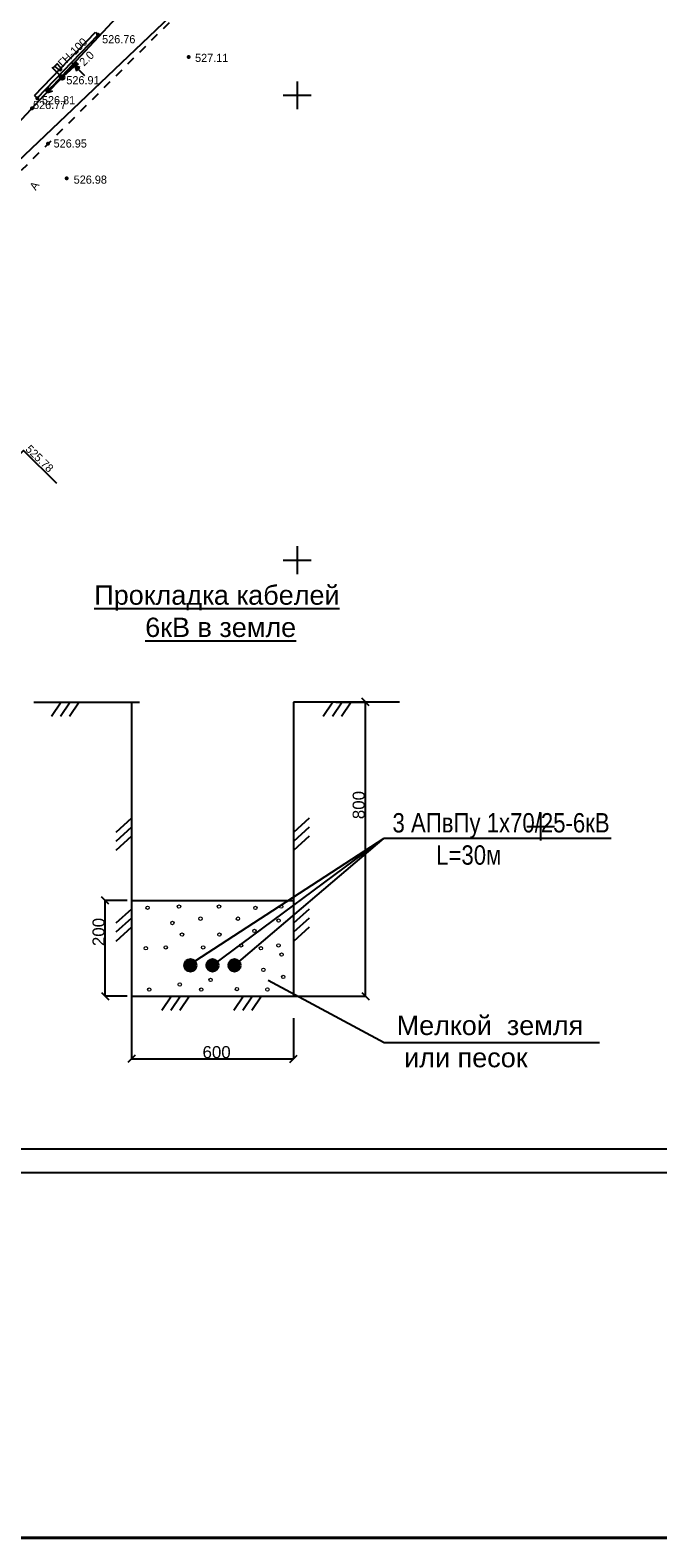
# Model space of a CAD drawing. Header units: millimetres. Extents: x -1128748 to 3035412, y -2195448 to -435774.
# Tile 24 of 160: x 498252 to 565793, y -1743863 to -1581707. Entities that reach past the tile are written whole.
import ezdxf

# ---------------------------------------------------------------- set-up
doc = ezdxf.new("R2010")
doc.units = ezdxf.units.MM
doc.linetypes.add('Д_ТРОТ_ТРУБА', pattern=[3, 1.5, -1.5])
doc.linetypes.add('ДОРОГИ_СТРОЯЩ', pattern=[9, 8, -1])
for name, color, linetype in [('(001) Сетка', 92, 'Continuous'), ('(004) Точки рельефа', 7, 'Continuous'), ('(004a) Точки рельефа (отк.)', 7, 'Continuous'), ('(007) Здания', 7, 'Continuous'), ('(013) Газ', 30, 'ИК_Газопровод -------г--------'), ('(022) Возд. Линии', 7, 'Continuous'), ('(025) Дорога', 7, 'Continuous'), ('(040) Ограда', 7, 'Continuous'), ('V-NODE-TEXT', 11, 'Continuous')]:
    doc.layers.add(name, color=color, linetype=linetype)
doc.layers.add('ВВГ 3х2.5', color=5, linetype='Continuous', lineweight=40)
doc.styles.add('BM-431', font='txt')
doc.styles.add('D-431', font='txt')
doc.styles.get("Standard").update_dxf_attribs({"font": 'arial.ttf'})
doc.styles.add('Tahoma', font='tahoma.ttf')
doc.linetypes.add('GAZ_VOZDUSH', pattern='A,1,-2,["~",Standard,S=3,R=0,X=-1.5,Y=-1.5],-1,10', length=14)
doc.linetypes.add('ИК_Газопровод -------г--------', pattern='A,9,-0.6,["Г",Standard,S=1.2,R=0,X=0,Y=-0.6],-1.2', length=10.8)
doc.linetypes.add('ОГРАДА_БЕТ', pattern='A,4,["|",Standard,S=0.8,R=0,X=0,Y=-0.8],4', length=8)
doc.dimstyles.new('ISO-25', dxfattribs={"dimtxt": 2.5, "dimasz": 2.5, "dimexe": 1.25, "dimexo": 0.625, "dimtad": 1, "dimtxsty": 'Standard', "dimcen": 2.5, "dimadec": 0, "dimazin": 0, "dimtfac": 1, "dimtmove": 0, "dimatfit": 3, "dimfxl": 1, "dimarcsym": 0})

# ---------------------------------------------------------------- blocks, each defined once
blk = doc.blocks.new('Setka')
at = {"layer": '(001) Сетка'}
for p, q in [((-1.5, 0), (1.5, 0)), ((0, 1.5), (0, -1.5))]:
    blk.add_line(p, q, dxfattribs=at)
blk = doc.blocks.new('_Oblique')
at = {"color": 0, "linetype": 'ByBlock', "lineweight": -2}
blk.add_line((-0.5, -0.5), (0.5, 0.5), dxfattribs=at)
blk = doc.blocks.new('*D1534')
at = {"color": 0, "lineweight": -2, "transparency": 16777216}
for p, q in [((509146, -1685610), (509146, -1692347)), ((526595, -1687959), (526595, -1692347)), ((509146, -1692345), (526595, -1692345))]:
    blk.add_line(p, q, dxfattribs=at)
at = {"layer": 'Defpoints', "color": 0, "lineweight": 40, "transparency": 16777216}
for p in [(509146, -1685609), (526595, -1687958), (526595, -1692345)]:
    blk.add_point(p, dxfattribs=at)
at = {"color": 0, "lineweight": -2, "transparency": 16777216, "xscale": 800, "yscale": 800, "zscale": 800, "rotation": 180}
blk.add_blockref('_Oblique', (509146, -1692345), dxfattribs=at)
at = {"color": 0, "lineweight": -2, "transparency": 16777216, "xscale": 800, "yscale": 800, "zscale": 800}
blk.add_blockref('_Oblique', (526595, -1692345), dxfattribs=at)
at = {"color": 0, "transparency": 16777216, "insert": (518315, -1691632), "char_height": 2.5, "attachment_point": 5}
blk.add_mtext('{\\H520x;600}', dxfattribs=at)
blk = doc.blocks.new('*D1535')
at = {"color": 0, "lineweight": -2, "transparency": 16777216}
for p, q in [((531142, -1653967), (534326, -1653967)), ((534325, -1685609), (534325, -1653967)), ((526596, -1685609), (534326, -1685609))]:
    blk.add_line(p, q, dxfattribs=at)
at = {"layer": 'Defpoints', "color": 0, "lineweight": 40, "transparency": 16777216}
for p in [(531141, -1653967), (534325, -1653967), (526595, -1685609)]:
    blk.add_point(p, dxfattribs=at)
at = {"color": 0, "lineweight": -2, "transparency": 16777216, "xscale": 800, "yscale": 800, "zscale": 800}
for p, rotation in [((534325, -1653967), 90), ((534325, -1685609), 270)]:
    blk.add_blockref('_Oblique', p, dxfattribs=dict(at, rotation=rotation))
at = {"color": 0, "transparency": 16777216, "insert": (533611, -1665052), "char_height": 2.5, "attachment_point": 5, "rotation": 90}
blk.add_mtext('{\\H520x;800}', dxfattribs=at)
blk = doc.blocks.new('*D1536')
at = {"color": 0, "lineweight": -2, "transparency": 16777216}
for p, q in [((508707, -1675313), (506334, -1675313)), ((506335, -1685609), (506335, -1675313)), ((508707, -1685609), (506334, -1685609))]:
    blk.add_line(p, q, dxfattribs=at)
at = {"layer": 'Defpoints', "color": 0, "lineweight": 40, "transparency": 16777216}
for p in [(506335, -1675313), (508708, -1675313), (508708, -1685609)]:
    blk.add_point(p, dxfattribs=at)
at = {"color": 0, "lineweight": -2, "transparency": 16777216, "xscale": 800, "yscale": 800, "zscale": 800}
for p, rotation in [((506335, -1675313), 90), ((506335, -1685609), 270)]:
    blk.add_blockref('_Oblique', p, dxfattribs=dict(at, rotation=rotation))
at = {"color": 0, "transparency": 16777216, "insert": (505621, -1678702), "char_height": 2.5, "attachment_point": 5, "rotation": 90}
blk.add_mtext('{\\H520x;200}', dxfattribs=at)
blk = doc.blocks.new('s3-flat-15')
at = {"layer": '(022) Возд. Линии'}
h = blk.add_hatch(dxfattribs=at)
h.set_pattern_fill('ACET-2D-ANSI31', color=256, scale=0.01, angle=42.107, style=0)
h.set_pattern_definition([(87.10704536, (-32324.896473, -79652.092726), (-0.031709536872, 0.001602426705), [])])
edge = h.paths.add_edge_path()
edge.add_arc((1.41, 1.27), 0.1, 0, 360)
blk.add_lwpolyline([(0, 0), (1.48, 1.34)], dxfattribs=at)
blk.add_circle((1.41, 1.27), 0.1, dxfattribs=at)
blk = doc.blocks.new('s4-flat-15')
at = {"layer": '(022) Возд. Линии'}
h = blk.add_hatch(dxfattribs=at)
h.set_pattern_fill('ACET-2D-ANSI31', color=256, scale=0.01, angle=222.107, style=0)
h.set_pattern_definition([(267.10704536, (-32324.526527, -79651.75837), (0.031709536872, -0.001602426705), [])])
edge = h.paths.add_edge_path()
edge.add_arc((-1.41, -1.27), 0.1, 0, 360)
blk.add_lwpolyline([(0, 0), (-1.48, -1.34)], dxfattribs=at)
blk.add_circle((-1.41, -1.27), 0.1, dxfattribs=at)
blk = doc.blocks.new('prov-s-flat-11')
at = {"layer": '(022) Возд. Линии'}
for name, p in [('s3-flat-15', (0.18, 0.17)), ('s4-flat-15', (-0.19, -0.17))]:
    blk.add_blockref(name, p, dxfattribs=at)
blk = doc.blocks.new('S2-flat-10')
at = {"layer": '(022) Возд. Линии'}
for p, q in [((0, 0), (1.4, 1.43)), ((1.4, 1.43), (0.87, 1.25)), ((1.4, 1.43), (1.23, 0.9))]:
    blk.add_line(p, q, dxfattribs=at)
blk = doc.blocks.new('S1-flat-10')
at = {"layer": '(022) Возд. Линии'}
for p, q in [((0, 0), (-1.4, -1.43)), ((-1.4, -1.43), (-1.23, -0.9)), ((-1.4, -1.43), (-0.87, -1.25))]:
    blk.add_line(p, q, dxfattribs=at)
blk = doc.blocks.new('f-flat-9')
at = {"layer": '(022) Возд. Линии'}
for points in [[(-0.18, 0.18), (-1.07, 1.05)], [(-1, 0.98), (-0.47, 1.52)]]:
    blk.add_lwpolyline(points, dxfattribs=at)
blk.add_lwpolyline([(-0.12, 0.8), (-0.12, 0.8, 0.414214), (-0.13, 1.03), (-0.54, 1.44), (-0.77, 1.21), (-0.35, 0.8, 0.414214)], format="xyb", close=True, dxfattribs=at)
blk.add_circle((0, 0), 0.25, dxfattribs=at)
blk = doc.blocks.new('wef-flat-6')
at = {"layer": '(025) Дорога', "linetype": 'Д_ТРОТ_ТРУБА'}
blk.add_hatch(color=0, dxfattribs=at).paths.add_polyline_path([(-1754815.99, -1398303.21), (-1754815.63, -1398302.86), (-1754816.16, -1398302.68)])
at = {"layer": '(022) Возд. Линии', "color": 0}
for points in [[(-1754816.16, -1398302.68), (-1754815.99, -1398303.21)], [(-1754815.11, -1398303.75), (-1754815.81, -1398303.04)]]:
    blk.add_lwpolyline(points, dxfattribs=at)
at = {"layer": '(025) Дорога', "color": 0, "linetype": 'Д_ТРОТ_ТРУБА'}
blk.add_lwpolyline([(-1754815.99, -1398303.21), (-1754815.63, -1398302.86), (-1754816.16, -1398302.68), (-1754815.99, -1398303.21)], close=True, dxfattribs=at)
blk.add_lwpolyline([(-1754815.99, -1398303.21), (-1754815.63, -1398302.86)], dxfattribs=at)
blk = doc.blocks.new('A$C05d28b1e')
at = {"layer": '(004) Точки рельефа', "color": 7, "linetype": 'ByBlock', "lineweight": -2}
for p in [(12914, -55667), (22677, -58069), (9047, -60243), (6362, -62481), (7525, -67385), (9544, -71105)]:
    blk.add_point(p, dxfattribs=at)
at = {"layer": '(004a) Точки рельефа (отк.)', "color": 7, "linetype": 'ByBlock', "lineweight": -2}
blk.add_point((5788, -63569), dxfattribs=at)
at = {"layer": '(013) Газ', "linetype": 'GAZ_VOZDUSH', "ltscale": 600, "flags": 128}
blk.add_lwpolyline([(139039, 153682), (138885, 152734), (135454, 145357), (130316, 142546), (115842, 109039), (104824, 79051), (99727, 68744), (82201, 34139), (52809, 3628), (56082, -3749), (32593, -24350), (33828, -29046), (31852, -35564), (-6995, -77251), (-10648, -79274), (-22017, -90450), (-29954, -94459), (-74554, -132816), (-76953, -135094)], dxfattribs=at)
at = {"layer": '(025) Дорога', "linetype": 'Д_ТРОТ_ТРУБА', "ltscale": 600, "flags": 128}
blk.add_lwpolyline([(150815, 142076), (135921, 113311), (125552, 93370), (117383, 77821), (104208, 56333), (99627, 49152), (88708, 25275), (72217, 300), (60109, -13961), (40976, -33812), (21855, -53057), (7525, -67385), (-21145, -96032), (-41237, -115998), (-56020, -131074), (-73097, -148290), (-76079, -151266)], dxfattribs=at)
at = {"layer": '(040) Ограда', "linetype": 'ОГРАДА_БЕТ', "ltscale": 600, "flags": 128}
blk.add_lwpolyline([(6074, -62204), (12626, -55390)], dxfattribs=at)
at = {"layer": '(040) Ограда', "ltscale": 600}
for points in [[(6362, -62481), (12914, -55667)], [(12626, -55390), (12914, -55667)], [(6074, -62204), (6362, -62481)]]:
    blk.add_lwpolyline(points, dxfattribs=at)
at = {"layer": '(001) Сетка', "xscale": 1000, "yscale": 1000, "zscale": 1000}
for p in [(34335, -62169), (34335, -112169)]:
    blk.add_blockref('Setka', p, dxfattribs=at)
at = {"layer": '(022) Возд. Линии', "xscale": 1000, "yscale": 1000, "zscale": 1000}
for name, p in [('prov-s-flat-11', (9047, -60243)), ('f-flat-9', (9047, -60243)), ('S2-flat-10', (9220, -60067)), ('wef-flat-6', (1754826587, 1398243683)), ('S1-flat-10', (8871, -60423))]:
    blk.add_blockref(name, p, dxfattribs=at)
at = {"layer": '(004) Точки рельефа', "linetype": 'ByBlock', "char_height": 875, "attachment_point": 4, "style": 'D-431'}
for s, insert in [('526.76', (13347, -56143)), ('527.11', (23349, -58152)), ('526.91', (9498, -60554)), ('526.81', (6867, -62702)), ('526.95', (8126, -67358)), ('526.98', (10286, -71246))]:
    blk.add_mtext(s, dxfattribs=dict(at, insert=insert))
at = {"layer": '(004a) Точки рельефа (отк.)', "linetype": 'ByBlock', "insert": (5913, -63219), "char_height": 875, "attachment_point": 4, "style": 'D-431'}
blk.add_mtext('526.77', dxfattribs=at)
at = {"layer": '(013) Газ', "color": 0, "linetype": 'Continuous', "style": 'BM-431'}
for s, p in [('ГН-100', (9109, -59212)), ('2.0', (11409, -59089))]:
    blk.add_text(s, height=875, rotation=44.50884, dxfattribs=at).set_placement(p)
at = {"layer": '(025) Дорога', "linetype": 'ДОРОГИ_СТРОЯЩ', "style": 'BM-431'}
blk.add_text('A', height=875, rotation=57.47377, dxfattribs=at).set_placement((6214, -72465))
blk = doc.blocks.new('A11111111111')
blk.add_lwpolyline([(-186450, -2503181), (654550, -2503181), (654550, -1909181), (-186450, -1909181)], close=True)
blk.add_lwpolyline([(649550, -2498181), (-166450, -2498181), (-166450, -1914181), (649550, -1914181), (649550, -2498181)])
blk = doc.blocks.new('asdaw1234141')
at = {"layer": '(004) Точки рельефа', "color": 7, "linetype": 'ByBlock', "lineweight": -2}
for p in [(28579, 6502), (24712, 1926), (22027, -312), (23190, -5216), (25209, -8936)]:
    blk.add_point(p, dxfattribs=at)
at = {"layer": '(004a) Точки рельефа (отк.)', "color": 7, "linetype": 'ByBlock', "lineweight": -2}
blk.add_point((21453, -1400), dxfattribs=at)
at = {"layer": '(007) Здания', "elevation": 525490}
blk.add_lwpolyline([(15495, -50378), (11950, -46852), (20565, -38190), (24110, -41716)], dxfattribs=at)
at = {"layer": '(040) Ограда', "linetype": 'ОГРАДА_БЕТ', "ltscale": 600, "flags": 128}
blk.add_lwpolyline([(21739, -35), (28291, 6779)], dxfattribs=at)
at = {"layer": '(040) Ограда', "ltscale": 600}
for points in [[(22027, -312), (28579, 6502)], [(28291, 6779), (28579, 6502)], [(21739, -35), (22027, -312)]]:
    blk.add_lwpolyline(points, dxfattribs=at)
at = {"layer": '(022) Возд. Линии', "xscale": 1000, "yscale": 1000, "zscale": 1000}
for name, p in [('prov-s-flat-11', (24712, 1926)), ('f-flat-9', (24712, 1926)), ('S2-flat-10', (24885, 2102)), ('S1-flat-10', (24536, 1746)), ('wef-flat-6', (1754842252, 1398305852))]:
    blk.add_blockref(name, p, dxfattribs=at)
at = {"layer": '(004) Точки рельефа', "linetype": 'ByBlock', "char_height": 875, "attachment_point": 4, "style": 'D-431'}
for s, insert in [('526.76', (29012, 6026)), ('526.91', (25163, 1615)), ('526.81', (22532, -533)), ('526.95', (23791, -5189)), ('526.98', (25951, -9077))]:
    blk.add_mtext(s, dxfattribs=dict(at, insert=insert))
at = {"layer": '(004a) Точки рельефа (отк.)', "linetype": 'ByBlock', "insert": (21578, -1050), "char_height": 875, "attachment_point": 4, "style": 'D-431'}
blk.add_mtext('526.77', dxfattribs=at)
at = {"layer": '(013) Газ', "color": 0, "linetype": 'Continuous', "style": 'BM-431'}
for s, p in [('ГН-100', (24774, 2957)), ('2.0', (27074, 3080))]:
    blk.add_text(s, height=875, rotation=44.50884, dxfattribs=at).set_placement(p)
at = {"layer": '(025) Дорога', "linetype": 'ДОРОГИ_СТРОЯЩ', "style": 'BM-431'}
blk.add_text('A', height=875, rotation=57.47377, dxfattribs=at).set_placement((21879, -10296))
at = {"color": 4, "oblique": 15}
for p in [(7915, -43169, 526510), (-14957, -65237, 525926), (-30354, -80716, 525694), (-52139, -102428, 524466)]:
    blk.add_attdef('Z', p, '', height=1000, rotation=4.80216, dxfattribs=at)
at = {"layer": 'V-NODE-TEXT', "color": 7, "linetype": 'ByBlock', "insert": (20996, -37835, 525783), "char_height": 875, "attachment_point": 4, "rotation": 315.97243, "style": 'D-431'}
blk.add_mtext('{\\fD431|b0|i0|c0|p34;525.78}', dxfattribs=at)

msp = doc.modelspace()

# ---------------------------------------------------------------- hatches: boundary and pattern name
at = {"lineweight": 40}
for points in [[(516105.246, -1682288.903, 1), (514874.482, -1682288.903, 1)], [(518485.864, -1682288.903, 1), (517255.101, -1682288.903, 1)], [(520866.483, -1682288.903, 1), (519635.719, -1682288.903, 1)]]:
    msp.add_hatch(color=1, dxfattribs=at).paths.add_polyline_path(points)

# ---------------------------------------------------------------- linework, layer by layer
for p, q in [((498646.112, -1653967.463), (510034.171, -1653967.463)), ((501588.894, -1653967.463), (500549.423, -1655512.488)), ((502559.842, -1653967.463), (501520.371, -1655512.488)), ((503530.791, -1653967.463), (502491.319, -1655512.488)), ((509146.338, -1653967.463), (509146.338, -1685609.079)), ((537982.989, -1653967.463), (526594.931, -1653967.463)), ((526594.931, -1653967.463), (526594.931, -1685608.775)), ((530836.376, -1653967.463), (529796.904, -1655512.488)), ((531807.324, -1653967.463), (530767.852, -1655512.488)), ((532778.272, -1653967.463), (531738.801, -1655512.488)), ((509146.338, -1666462.8), (507484.885, -1667984.895)), ((528256.383, -1666462.8), (526594.931, -1667984.895)), ((509146.338, -1667433.748), (507484.885, -1668955.843)), ((509146.338, -1668404.697), (507484.885, -1669926.792)), ((528256.383, -1667433.748), (526594.931, -1668955.843)), ((528256.383, -1668404.697), (526594.931, -1669926.792)), ((515268.363, -1682288.903), (536327.36, -1668614.174)), ((517870.483, -1682288.903), (536327.36, -1668614.174)), ((520251.101, -1682288.903), (536327.36, -1668614.174)), ((536327.36, -1668614.174), (560769.843, -1668614.174)), ((509146.338, -1676244.998), (507484.885, -1677767.093)), ((509146.338, -1675313.037), (526594.627, -1675313.037)), ((528256.383, -1676244.998), (526594.931, -1677767.093)), ((509146.338, -1677215.946), (507484.885, -1678738.041)), ((509146.338, -1678186.895), (507484.885, -1679708.99)), ((528256.383, -1677215.946), (526594.931, -1678738.041)), ((528256.383, -1678186.895), (526594.931, -1679708.99)), ((509146.338, -1685609.079), (526594.931, -1685608.775)), ((513444.544, -1685608.775), (512405.073, -1687153.8)), ((514415.493, -1685608.775), (513376.021, -1687153.8)), ((515386.441, -1685608.775), (514346.969, -1687153.8)), ((521191.633, -1685608.775), (520152.161, -1687153.8)), ((522162.581, -1685608.775), (521123.11, -1687153.8)), ((523133.529, -1685608.775), (522094.058, -1687153.8))]:
    msp.add_line(p, q)
at = {"color": 18, "true_color": 0x000000}
for p, q in [((523865.237, -1683874.269), (536327.36, -1690601.634)), ((536327.36, -1690601.634), (559495.957, -1690601.634))]:
    msp.add_line(p, q, dxfattribs=at)
msp.add_lwpolyline([(405892.005, -1682430.196), (545384.166, -1549677.039)])
at = {"lineweight": 20}
for centre in [(510890.386, -1676093.359), (514267.746, -1675967.773), (518571.922, -1675967.773), (522491.872, -1676108.855), (525263.808, -1675967.773), (513561.598, -1677734.339), (516582.592, -1677270.971), (520604.012, -1677270.971), (524987.118, -1677473.368), (514591.841, -1678984.441), (518613.261, -1678984.441), (522378.7, -1678592.441), (510702.048, -1680449.306), (512846.537, -1680354.861), (516867.957, -1680354.861), (520951.193, -1680145.182), (523080.84, -1680452.261), (524972.613, -1680145.182), (525303.133, -1681127.865), (523356.796, -1682770.023), (511065.298, -1684900.128), (514350.359, -1684347.723), (516667.982, -1684893.569), (517667.013, -1683858.447), (520501.883, -1684836.883), (523786.944, -1684884.235), (525490.954, -1683533.773)]:
    msp.add_circle(centre, 181.588, dxfattribs=at)
at = {"color": 1, "lineweight": 40}
for centre in [(515489.864, -1682288.903), (517870.483, -1682288.903), (520251.101, -1682288.903)]:
    msp.add_circle(centre, 615.382, dxfattribs=at)
at = {"layer": 'ВВГ 3х2.5', "color": 3, "lineweight": 40, "ltscale": 100}
msp.add_lwpolyline([(-196484.6, -1743862.983), (2706213.824, -1743862.983), (2706213.824, -1281085.566), (-196484.6, -1281085.566)], close=True, dxfattribs=at)

# ---------------------------------------------------------------- block references
at = {"layer": '(001) Сетка', "xscale": 1000, "yscale": 1000, "zscale": 1000}
msp.add_blockref('Setka', (553182.896, -1667356.233), dxfattribs=at)
at = {"xscale": 0.5, "yscale": 0.5, "zscale": 0.5}
msp.add_blockref('A11111111111', (371649.412, -452985.195), dxfattribs=at)

# ---------------------------------------------------------------- texts
at = {"color": 178, "true_color": 0x00005c, "transparency": 33554687, "insert": (-62229.673, -1623541.907), "char_height": 2500, "width": 170809.40611, "attachment_point": 5, "style": 'Tahoma'}
msp.add_mtext('\\pi858.375;{\\fArial Narrow|b0|i0|c204|p34;\\C256;Строительство Хосписа на 50 мест по ул. Корамурт, на территории махалли "Маърифат" \\Pв Кибрайском районе Ташкентской области}', dxfattribs=at)
at = {"insert": (518349.562, -1644212.951), "char_height": 2080, "width": 26743.7964, "attachment_point": 5}
msp.add_mtext('{\\LПрокладка кабелей\\P 6кВ в земле}', dxfattribs=at)
at = {"lineweight": 40, "insert": (537242.01, -1665915.819), "char_height": 2080, "width": 27522.55636, "attachment_point": 1}
msp.add_mtext('{\\fArial Narrow|b0|i0|c204|p34;\\C1;3 АПвПу 1х70/25-6кВ\\P\\fArial|b0|i0|c204|p34;\\C5;     \\fArial Narrow|b0|i0|c204|p34;\\C1; L=30м}', dxfattribs=at)
at = {"ltscale": 100, "insert": (223343.873, -1683417.591), "char_height": 1500, "width": 60000, "attachment_point": 5, "style": 'Tahoma'}
msp.add_mtext('\\pi515.025;{\\fArial Narrow|b0|i0|c204|p34;Строительство Хосписа на 50 мест по ул. Корамурт, на территории махалли "Маърифат" в Кибрайском районе Ташкентской области}', dxfattribs=at)
at = {"color": 18, "lineweight": 40, "true_color": 0x000000, "insert": (537690.312, -1687704.224), "char_height": 2080, "width": 1095440.32794, "attachment_point": 1}
msp.add_mtext('{\\C7;Мелкой  земля\\P или песок}', dxfattribs=at)

# ---------------------------------------------------------------- dimensions: what is measured, and where the dimension line sits
at = {"color": 0}
for base, p1, p2, text, picture, middle in [((534324.935, -1653967.463), (526594.931, -1685608.775), (531141.401, -1653967.463), '{\\H520x;800}', '*D1535', (534324.935, -1665051.78)), ((506335.217, -1675313.037), (508707.553, -1685609.079), (508707.553, -1675313.037), '{\\H520x;200}', '*D1536', (506335.217, -1678702.08))]:
    dim = msp.add_linear_dim(base=base, p1=p1, p2=p2, angle=90, text=text, dimstyle='ISO-25', override={"dimasz": 800, "dimgap": 50, "dimblk1": 'Oblique', "dimblk2": 'Oblique', "dimsah": 1}, dxfattribs=at)
    dim.commit()
    dim.dimension.update_dxf_attribs({"geometry": picture, "text_midpoint": middle, "dimtype": 160})
dim = msp.add_linear_dim(base=(526594.931, -1692345.434), p1=(509146.338, -1685609.079), p2=(526594.931, -1687958.196), text='{\\H520x;600}', dimstyle='ISO-25', override={"dimasz": 800, "dimgap": 50, "dimblk1": 'Oblique', "dimblk2": 'Oblique', "dimsah": 1}, dxfattribs=at)
dim.commit()
dim.dimension.update_dxf_attribs({"geometry": '*D1534', "text_midpoint": (518314.551, -1692345.434), "dimtype": 160})

# ---------------------------------------------------------------- next in the draw order: block references
at = {"color": 5, "lineweight": 50}
msp.add_blockref('A$C05d28b1e', (492649.328, -1526543.495), dxfattribs=at)

# ---------------------------------------------------------------- next in the draw order: block references
at = {"layer": 'ВВГ 3х2.5', "color": 1, "lineweight": 40}
msp.add_blockref('asdaw1234141', (476984.328, -1588712.495), dxfattribs=at)

doc.saveas('drawing.dxf')
